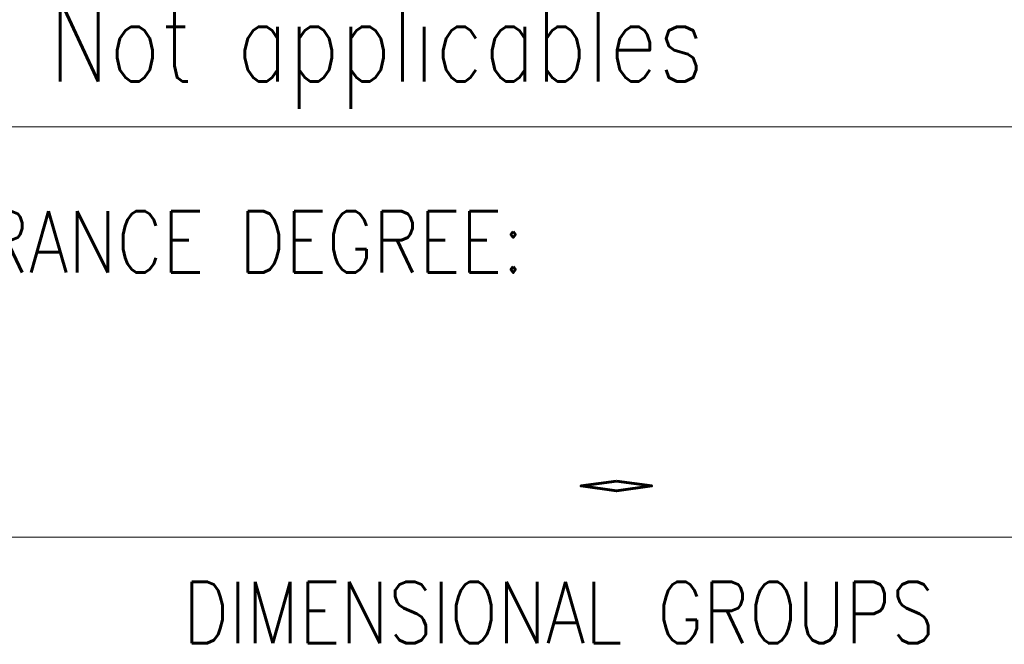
# Model space of a CAD drawing. Header units: millimetres. Extents: x 4 to 836, y 5 to 589.
# Tile 104 of 168: x 670 to 694, y 32 to 48. Entities that reach past the tile are written whole.
import ezdxf

# ---------------------------------------------------------------- set-up
doc = ezdxf.new("R2010")
doc.units = ezdxf.units.MM
doc.layers.add('1', color=7, linetype='Continuous', true_color=0xffffff)
doc.layers.add('256', color=7, linetype='Continuous', true_color=0xffffff)
doc.styles.add('blockfont', font='simplex.shx')
doc.styles.add('ideas_simplex', font='simplex.shx')

msp = doc.modelspace()

# ---------------------------------------------------------------- linework, layer by layer
at = {"layer": '256', "color": 3, "linetype": 'Continuous', "lineweight": 18}
for p, q in [((662, 45), (686, 45)), ((686, 45), (786, 45))]:
    msp.add_line(p, q, dxfattribs=at)
at = {"layer": '256', "color": 4, "linetype": 'Continuous', "lineweight": 18}
msp.add_line((646, 35), (836, 35), dxfattribs=at)

# ---------------------------------------------------------------- texts
at = {"layer": '1', "color": 7, "linetype": 'Continuous', "lineweight": 18, "insert": (680.12, 36.129), "char_height": 2.5, "attachment_point": 7, "line_spacing_factor": 1.204819, "style": 'ideas_simplex'}
msp.add_mtext('\\W8.0391;.', dxfattribs=at)
at = {"layer": '256', "color": 3, "linetype": 'Continuous', "lineweight": 13, "insert": (670.606, 45.444), "char_height": 2, "attachment_point": 7, "line_spacing_factor": 0.903614, "style": 'blockfont'}
msp.add_mtext('\\W0.7725;Not applicables', dxfattribs=at)
at = {"layer": '256', "color": 4, "linetype": 'Continuous', "lineweight": 13, "char_height": 1.5, "attachment_point": 7, "line_spacing_factor": 0.903614, "style": 'blockfont'}
for s, insert in [('\\W0.8308;DIMESIONS WITHOUT TOLERANCE DEGREE:', (647.621, 41.451)), ('\\W0.8284;DIMENSIONAL GROUPS', (673.867, 32.414))]:
    msp.add_mtext(s, dxfattribs=dict(at, insert=insert))
at = {"layer": '256', "color": 1, "linetype": 'Continuous', "lineweight": 13, "insert": (676.264, 36.425), "char_height": 3, "attachment_point": 7, "line_spacing_factor": 0.903614, "style": 'blockfont'}
msp.add_mtext('\\W1.0880; ', dxfattribs=at)

doc.saveas('drawing.dxf')
